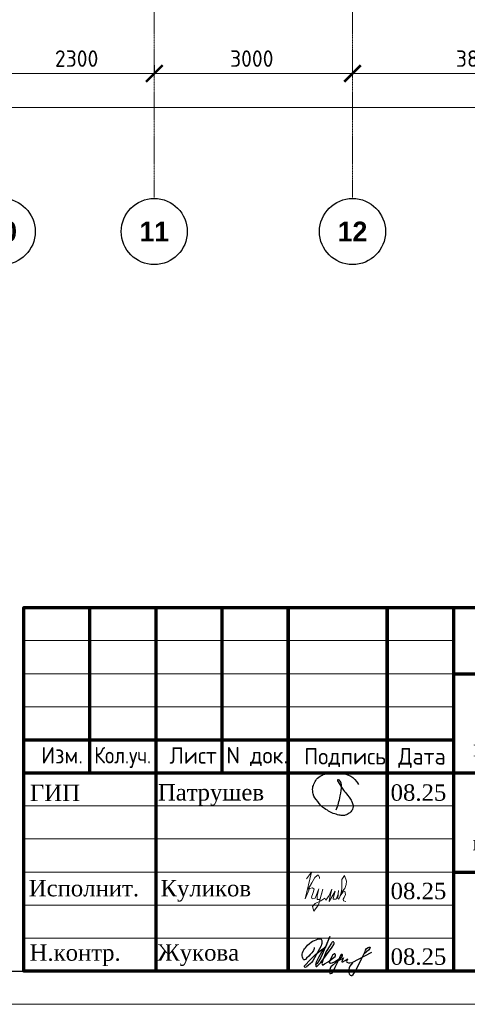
# Model space of a CAD drawing. Header units: millimetres. Extents: x 369815 to 1481759, y -423071 to -27917.
# Tile 125 of 256: x 474319 to 481092, y -140203 to -125312. Entities that reach past the tile are written whole.
import ezdxf

# ---------------------------------------------------------------- set-up
doc = ezdxf.new("R2010")
doc.units = ezdxf.units.MM
doc.linetypes.add('______5', pattern=[1100, 800, -100, 100, -100])
doc.linetypes.add('осевая', pattern=[50.8, 31.75, -6.35, 6.35, -6.35])
for name, color, linetype in [('PDF7_Text', 7, 'Continuous'), ('PDF8_Text', 7, 'Continuous'), ('ТОЛСТЫЕ_ОСНОВНЫЕ', 6, 'Continuous')]:
    doc.layers.add(name, color=color, linetype=linetype)
for name, color, linetype, lineweight in [('Выноски', 20, 'Continuous', 20), ('Оси', 40, '______5', 18), ('размер', 1, 'Continuous', 25), ('РАЗМЕРЫ', 1, 'Continuous', 9), ('Рамка', 7, 'Continuous', 70), ('Текст', 7, 'Continuous', 25), ('ТОНКИЕ', 7, 'Continuous', 9)]:
    doc.layers.add(name, color=color, linetype=linetype, lineweight=lineweight)
doc.styles.add('Century Gothic', font='GOTHIC.TTF')
doc.styles.add('GOST-2.304_Type-B', font='GOST_Common.ttf')
doc.styles.add('PDF Times New Roman', font='times.ttf')
doc.styles.add('ГОСТ', font='GOST_Common.ttf')
doc.dimstyles.new('СПДС', dxfattribs={"dimscale": 100, "dimtxt": 2.5, "dimasz": 2.5, "dimexe": 1.25, "dimexo": 0, "dimtad": 1, "dimdec": 0, "dimtxsty": 'GOST-2.304_Type-B', "dimblk": 'ARCHTICK', "dimcen": 2.5, "dimdle": 2, "dimadec": 0, "dimazin": 2, "dimtfac": 0.75, "dimtdec": 0, "dimtmove": 1, "dimatfit": 3, "dimfxl": 1, "dimtolj": 1, "dimarcsym": 1})

# ---------------------------------------------------------------- blocks, each defined once
blk = doc.blocks.new('_ArchTick')
at = {"color": 0, "linetype": 'ByBlock', "const_width": 0.15}
blk.add_lwpolyline([(-0.5, -0.5), (0.5, 0.5)], dxfattribs=at)
blk = doc.blocks.new('*D2369')
at = {"color": 0, "lineweight": -2, "transparency": 16777216}
for p, q in [((983646, -19381), (983646, -19256)), ((1030446, -19495), (1030446, -19256)), ((983446, -19381), (1030646, -19381))]:
    blk.add_line(p, q, dxfattribs=at)
at = {"layer": 'DEFPOINTS', "color": 0, "transparency": 16777216}
for p in [(983646, -19381), (1030446, -19381), (1030446, -19495)]:
    blk.add_point(p, dxfattribs=at)
at = {"color": 0, "lineweight": -2, "transparency": 16777216, "xscale": 250, "yscale": 250, "zscale": 250, "rotation": 180}
blk.add_blockref('_ArchTick', (983646, -19381), dxfattribs=at)
at = {"color": 0, "lineweight": -2, "transparency": 16777216, "xscale": 250, "yscale": 250, "zscale": 250}
blk.add_blockref('_ArchTick', (1030446, -19381), dxfattribs=at)
at = {"color": 0, "transparency": 16777216, "insert": (1001863, -19270), "char_height": 250, "width": 104166.67, "attachment_point": 5, "style": 'GOST-2.304_Type-B'}
blk.add_mtext('\\A1;46800', dxfattribs=at)
blk = doc.blocks.new('NSY101')
at = {"color": 0, "linetype": 'ByBlock', "lineweight": -2}
blk.add_circle((0, 0), 50, dxfattribs=at)
blk = doc.blocks.new('СЛОЖНЫЙ_ОБЪЕКТ_37')
at = {"layer": 'Оси', "color": 16, "linetype": 'Continuous', "lineweight": 25, "transparency": 33554687, "xscale": 9.999999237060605, "yscale": 9.999999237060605, "zscale": 9.999999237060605}
blk.add_blockref('NSY101', (36213, -43009), dxfattribs=at)
at = {"layer": 'Оси', "color": 16, "linetype": 'Continuous', "lineweight": 25, "transparency": 33554687, "insert": (36213, -43009), "char_height": 300, "width": 620, "attachment_point": 5, "style": 'Century Gothic'}
blk.add_mtext('\\A1;{\\fCentury Gothic|i0|b1;\\H300.000000;\\W1.000000;\\C16;10}\\P', dxfattribs=at)
blk = doc.blocks.new('СЛОЖНЫЙ_ОБЪЕКТ_38')
at = {"layer": 'Оси', "color": 16, "linetype": 'Continuous', "lineweight": 25, "transparency": 33554687, "xscale": 9.999999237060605, "yscale": 9.999999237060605, "zscale": 9.999999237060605}
blk.add_blockref('NSY101', (38513, -43009), dxfattribs=at)
at = {"layer": 'Оси', "color": 16, "linetype": 'Continuous', "lineweight": 25, "transparency": 33554687, "insert": (38513, -43009), "char_height": 300, "width": 620, "attachment_point": 5, "style": 'Century Gothic'}
blk.add_mtext('\\A1;{\\fCentury Gothic|i0|b1;\\H300.000000;\\W1.000000;\\C16;11}\\P', dxfattribs=at)
blk = doc.blocks.new('СЛОЖНЫЙ_ОБЪЕКТ_39')
at = {"layer": 'Оси', "color": 16, "linetype": 'Continuous', "lineweight": 25, "transparency": 33554687, "xscale": 9.999999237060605, "yscale": 9.999999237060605, "zscale": 9.999999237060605}
blk.add_blockref('NSY101', (41513, -43009), dxfattribs=at)
at = {"layer": 'Оси', "color": 16, "linetype": 'Continuous', "lineweight": 25, "transparency": 33554687, "insert": (41513, -43009), "char_height": 300, "width": 620, "attachment_point": 5, "style": 'Century Gothic'}
blk.add_mtext('\\A1;{\\fCentury Gothic|i0|b1;\\H300.000000;\\W1.000000;\\C16;12}\\P', dxfattribs=at)
blk = doc.blocks.new('*D2363')
at = {"color": 0, "lineweight": -2, "transparency": 16777216}
for p, q in [((1015146, -18864), (1015146, -18739)), ((1017446, -18864), (1017446, -18739)), ((1014946, -18864), (1017646, -18864))]:
    blk.add_line(p, q, dxfattribs=at)
at = {"layer": 'DEFPOINTS', "color": 0, "transparency": 16777216}
for p in [(1015146, -18864), (1017446, -18864), (1017446, -18864)]:
    blk.add_point(p, dxfattribs=at)
at = {"color": 0, "lineweight": -2, "transparency": 16777216, "xscale": 250, "yscale": 250, "zscale": 250, "rotation": 180}
blk.add_blockref('_ArchTick', (1015146, -18864), dxfattribs=at)
at = {"color": 0, "lineweight": -2, "transparency": 16777216, "xscale": 250, "yscale": 250, "zscale": 250}
blk.add_blockref('_ArchTick', (1017446, -18864), dxfattribs=at)
at = {"color": 0, "transparency": 16777216, "insert": (1016270, -18639), "char_height": 250, "width": 83333.33, "attachment_point": 5, "style": 'GOST-2.304_Type-B'}
blk.add_mtext('\\A1;2300', dxfattribs=at)
blk = doc.blocks.new('*D2364')
at = {"color": 0, "lineweight": -2, "transparency": 16777216}
for p, q in [((1017446, -18864), (1017446, -18739)), ((1020446, -18864), (1020446, -18739)), ((1017246, -18864), (1020646, -18864))]:
    blk.add_line(p, q, dxfattribs=at)
at = {"layer": 'DEFPOINTS', "color": 0, "transparency": 16777216}
for p in [(1017446, -18864), (1020446, -18864), (1020446, -18864)]:
    blk.add_point(p, dxfattribs=at)
at = {"color": 0, "lineweight": -2, "transparency": 16777216, "xscale": 250, "yscale": 250, "zscale": 250, "rotation": 180}
blk.add_blockref('_ArchTick', (1017446, -18864), dxfattribs=at)
at = {"color": 0, "lineweight": -2, "transparency": 16777216, "xscale": 250, "yscale": 250, "zscale": 250}
blk.add_blockref('_ArchTick', (1020446, -18864), dxfattribs=at)
at = {"color": 0, "transparency": 16777216, "insert": (1018920, -18639), "char_height": 250, "width": 83333.33, "attachment_point": 5, "style": 'GOST-2.304_Type-B'}
blk.add_mtext('\\A1;3000', dxfattribs=at)
blk = doc.blocks.new('*D2365')
at = {"color": 0, "lineweight": -2, "transparency": 16777216}
for p, q in [((1020446, -18864), (1020446, -18739)), ((1024246, -18864), (1024246, -18739)), ((1020246, -18864), (1024446, -18864))]:
    blk.add_line(p, q, dxfattribs=at)
at = {"layer": 'DEFPOINTS', "color": 0, "transparency": 16777216}
for p in [(1020446, -18864), (1024246, -18864), (1024246, -18864)]:
    blk.add_point(p, dxfattribs=at)
at = {"color": 0, "lineweight": -2, "transparency": 16777216, "xscale": 250, "yscale": 250, "zscale": 250, "rotation": 180}
blk.add_blockref('_ArchTick', (1020446, -18864), dxfattribs=at)
at = {"color": 0, "lineweight": -2, "transparency": 16777216, "xscale": 250, "yscale": 250, "zscale": 250}
blk.add_blockref('_ArchTick', (1024246, -18864), dxfattribs=at)
at = {"color": 0, "transparency": 16777216, "insert": (1022346, -18639), "char_height": 250, "width": 83333.33, "attachment_point": 5, "style": 'GOST-2.304_Type-B'}
blk.add_mtext('\\A1;3800', dxfattribs=at)
blk = doc.blocks.new('ramka-bez-shtampa1')
at = {"layer": 'ТОЛСТЫЕ_ОСНОВНЫЕ', "color": 6}
blk.add_lwpolyline([(20, 5), (589, 5), (589, 415), (20, 415)], close=True, dxfattribs=at)
at = {"layer": 'ТОНКИЕ'}
blk.add_lwpolyline([(0, 0), (594, 0), (594, 420), (0, 420)], close=True, dxfattribs=at)
blk = doc.blocks.new('11')
at = {"layer": 'Выноски'}
for p, q in [((47944, 66700), (47962, 66737)), ((47962, 66737), (47989, 66781)), ((47989, 66781), (48016, 66806)), ((48016, 66806), (48038, 66823)), ((48038, 66823), (48060, 66786)), ((48060, 66786), (48058, 66769)), ((47885, 66608), (47944, 66700))]:
    blk.add_line(p, q, dxfattribs=at)
blk.add_lwpolyline([(47863, 66761), (47937, 66865), (47843, 66458), (47885, 66564), (47905, 66616), (47954, 66628), (47979, 66606), (47957, 66539), (47937, 66487), (47947, 66458), (47991, 66470), (48051, 66611), (48041, 66569), (48023, 66505), (48023, 66448), (48065, 66448), (48090, 66529), (48110, 66608), (48043, 66369), (47972, 66275), (47954, 66344), (47991, 66389), (48078, 66431), (48142, 66470), (48154, 66441), (48204, 66512), (48246, 66606), (48209, 66455), (48204, 66418), (48295, 66574), (48265, 66463), (48265, 66455), (48312, 66453), (48342, 66529), (48347, 66584), (48337, 66465), (48349, 66453), (48401, 66569), (48443, 66616), (48461, 66678), (48466, 66727), (48436, 66811), (48399, 66754), (48399, 66618), (48389, 66549), (48374, 66507), (48416, 66564), (48441, 66576), (48451, 66524), (48433, 66482), (48419, 66453), (48424, 66428), (48458, 66421)], dxfattribs=at)
blk = doc.blocks.new('яяя')
at = {"lineweight": 30}
for points in [[(345424, 110432), (345425, 110410), (345424, 110397), (345417, 110379), (345406, 110350), (345390, 110319), (345357, 110275), (345310, 110221), (345265, 110176), (345198, 110110), (345161, 110077), (345133, 110066), (345116, 110066), (345102, 110075), (345090, 110091), (345082, 110115), (345074, 110146), (345066, 110182), (345064, 110206), (345067, 110234), (345077, 110278), (345095, 110320), (345114, 110361), (345134, 110395), (345159, 110428), (345195, 110469), (345228, 110506), (345284, 110560), (345331, 110595), (345379, 110625), (345435, 110648), (345486, 110670), (345532, 110686), (345573, 110696), (345605, 110698), (345621, 110695), (345635, 110687), (345648, 110671), (345656, 110649), (345659, 110625), (345659, 110583), (345656, 110553), (345647, 110523), (345635, 110489), (345387, 110033), (345349, 109985), (345311, 109948), (345247, 109889), (345209, 109858), (345192, 109844), (345180, 109837), (345157, 109833), (345150, 109835), (345140, 109842), (345135, 109856), (345138, 109881), (345148, 109892), (345183, 109930), (345267, 110024), (345343, 110105), (345455, 110213), (345617, 110343), (345775, 110456), (345811, 110526), (345838, 110607), (345890, 110740), (345902, 110771), (345698, 110295), (345672, 110226), (345626, 110132), (345572, 110032), (345518, 109953), (345481, 109918), (345497, 110001), (345567, 110147), (345655, 110301), (345760, 110442)], [(345481, 109918), (345476, 109896), (345475, 109874), (345485, 109861), (345506, 109866), (345539, 109891), (345632, 109983), (345968, 110450), (346022, 110527), (346029, 110560), (346027, 110579), (346026, 110590), (346010, 110605), (345993, 110609), (345975, 110601), (345962, 110584), (345954, 110562), (345857, 110421), (345783, 110292), (345741, 110183), (345701, 110079), (345665, 109985), (345660, 109952), (345666, 109929), (345669, 109915), (345682, 109910), (345702, 109914), (345735, 109941), (345846, 110007), (346065, 110160), (346075, 110193), (346070, 110217), (346066, 110236), (346052, 110241), (346030, 110241), (346007, 110228), (345978, 110203), (345960, 110164), (345892, 110010), (345895, 109986), (345904, 109966), (345925, 109964), (345969, 109968), (346045, 110000), (346218, 110114), (346261, 110154), (346280, 110184), (346282, 110210), (346278, 110225), (346263, 110229), (346241, 110222), (346220, 110198), (346162, 110049), (345989, 109904), (345932, 109849), (345906, 109805), (345891, 109739), (345890, 109690), (345899, 109652), (345924, 109647), (345956, 109655), (345980, 109674), (346058, 109838), (346158, 110046), (346261, 110098), (346314, 110120), (346292, 110079), (346269, 110036), (346261, 110008), (346267, 109998), (346293, 109998), (346363, 110039), (346445, 110095), (346421, 110068), (346414, 110040), (346407, 110011), (346416, 109990), (346466, 109972), (346509, 109977), (346574, 109984), (347172, 110293)], [(346586, 109971), (346543, 109917), (346509, 109873), (346489, 109825), (346475, 109767), (346472, 109710), (346478, 109675), (346485, 109641), (346501, 109621), (346517, 109602), (346542, 109589), (346568, 109592), (346605, 109620), (346680, 109731), (346736, 109842), (346865, 110115), (346962, 110290), (346969, 110318), (346979, 110360), (347013, 110403), (347056, 110434), (347091, 110450), (347109, 110450), (347121, 110434), (347115, 110405), (347072, 110355), (347012, 110307), (346924, 110222)]]:
    blk.add_lwpolyline(points, dxfattribs=at)
blk = doc.blocks.new('Патрушев')
at = {"color": 5, "lineweight": 25}
blk.add_lwpolyline([(58.5, -35.09), (59.7, -31.98), (60.22, -29.81), (60.47, -28.76), (60.76, -27.56), (61.06, -26.32), (61.37, -24.67), (61.64, -22.98), (61.77, -21.63), (61.83, -20.46), (61.74, -19.5), (61.5, -18.56), (61.27, -17.93), (60.96, -17.34), (60.63, -16.86), (60.45, -16.66), (60.39, -16.62), (60.25, -16.53), (60.03, -16.42), (59.74, -16.36), (59.56, -16.39), (59.41, -16.5), (59.32, -16.73), (59.32, -16.96), (59.41, -17.15), (61.8, -21.04), (63.12, -22.91), (63.7, -23.61), (64.53, -24.59), (65.48, -25.87), (66.43, -27.07), (66.87, -27.73), (67.42, -28.44), (67.68, -28.93), (68, -29.52), (68.38, -30.41), (68.65, -31), (68.82, -31.71), (68.89, -32.2), (68.93, -32.68), (68.9, -33.35), (68.81, -33.79), (68.57, -34.59), (68.27, -35.18), (67.92, -35.7), (67.56, -36.23), (66.92, -36.75), (66.44, -37.14), (65.93, -37.49), (65.34, -37.85), (64.79, -38.12), (64.12, -38.33), (63.56, -38.4), (62.54, -38.51), (61.58, -38.47), (60.89, -38.38), (60.1, -38.27), (59.25, -38.05), (58.41, -37.75), (57.66, -37.55), (56.61, -37.27), (55.88, -36.92), (54.92, -36.35), (53.85, -35.72), (53.05, -35.25), (52.17, -34.73), (51.27, -34.08), (50.13, -33.27), (49.09, -32.31), (47.96, -31.09), (47.07, -29.92), (46.05, -28.68), (45.23, -27.65), (44.74, -26.54), (44.28, -25.09), (44.05, -24.29), (43.98, -23.29), (43.94, -22.47), (43.99, -21.49), (44.18, -20.57), (44.46, -19.97), (44.74, -19.1), (45.02, -18.24), (45.49, -17.42), (45.85, -16.92), (46.39, -16.14), (46.99, -15.53), (47.83, -14.81), (48.65, -14.29), (49.43, -13.79), (50.53, -13.27), (51.57, -12.89), (52.65, -12.48), (54.17, -12.1), (55.44, -11.87), (56.95, -11.79), (58.35, -11.79), (59.63, -11.91), (61, -12.05), (62.71, -12.35), (64.46, -12.88), (66.16, -13.58), (67.55, -14.27), (68.88, -15.13), (70.02, -16.25), (71.14, -17.49), (71.67, -18.26), (72.28, -19.27)], dxfattribs=at)
blk = doc.blocks.new('штамп кж1.1')
at = {"layer": 'Рамка', "color": 7}
for p, q in [((405358, -83134), (405358, -80634)), ((407358, -83134), (407358, -80634)), ((410858, -81634), (422858, -81634)), ((404358, -82634), (410858, -82634)), ((404358, -83134), (422858, -83134)), ((410858, -84634), (422858, -84634))]:
    blk.add_line(p, q, dxfattribs=at)
at = {"layer": 'Рамка'}
for p, q in [((406358, -86134), (406358, -80634)), ((408358, -86134), (408358, -80634)), ((408358, -80634), (408358, -86134)), ((409858, -80634), (409858, -86134)), ((409858, -86134), (409858, -80634)), ((410858, -80634), (410858, -86134))]:
    blk.add_line(p, q, dxfattribs=at)
at = {"layer": 'Рамка', "color": 7, "lineweight": 15}
for p, q in [((404358, -81134), (410858, -81134)), ((404358, -81634), (410858, -81634)), ((404358, -82134), (410858, -82134)), ((404358, -83634), (410858, -83634)), ((404358, -84134), (410858, -84134)), ((404358, -84634), (410858, -84634)), ((404358, -85134), (410858, -85134)), ((404358, -85634), (410858, -85634))]:
    blk.add_line(p, q, dxfattribs=at)
at = {"layer": 'Рамка'}
blk.add_lwpolyline([(422858, -86134), (404358, -86134), (404358, -80634), (422858, -80634)], close=True, dxfattribs=at)
at = {"color": 5, "xscale": 24.5, "yscale": 24.5, "zscale": 24.5}
blk.add_blockref('Патрушев', (407651, -82836), dxfattribs=at)
at = {"color": 2, "lineweight": 60, "xscale": 0.5, "yscale": 0.5, "zscale": 0.5}
blk.add_blockref('яяя', (236038, -140993), dxfattribs=at)
at = {"layer": 'Выноски', "color": 0}
blk.add_blockref('11', (360773, -151499), dxfattribs=at)
at = {"layer": 'PDF7_Text', "char_height": 248, "attachment_point": 7, "style": 'PDF Times New Roman'}
for s, insert in [('08.25', (409908, -83561)), ('Патрушев', (406387, -83634)), ('08.25', (409908, -85050)), ('Жукова', (406381, -86056)), ('08.25', (409908, -86042))]:
    blk.add_mtext(s, dxfattribs=dict(at, insert=insert))
at = {"layer": 'PDF7_Text', "insert": (406426, -85084), "char_height": 247.95, "attachment_point": 7, "style": 'PDF Times New Roman'}
blk.add_mtext_dynamic_manual_height_columns('{\\C256;Куликов}', width=2000, gutter_width=1250, heights=[0], dxfattribs=at)
at = {"layer": 'PDF8_Text', "char_height": 248, "attachment_point": 7, "style": 'PDF Times New Roman'}
for s, insert in [('ГИП', (404451, -83561)), ('Исполнит.', (404432, -85007)), ('Н.контр.', (404445, -86056))]:
    blk.add_mtext(s, dxfattribs=dict(at, insert=insert))
at = {"layer": 'Текст', "color": 7, "style": 'ГОСТ'}
for s, p in [('Изм.', (404622, -82993)), ('Лист', (406561, -82996)), ('N док.', (407423, -82993)), ('Подпись', (408601, -83008)), ('Дата', (410023, -83008))]:
    blk.add_text(s, height=250, dxfattribs=at).set_placement(p)
at = {"layer": 'Текст', "color": 7, "style": 'ГОСТ', "width": 0.9}
blk.add_text('Кол.уч.', height=250, dxfattribs=at).set_placement((405423, -82992))
at = {"layer": 'Текст', "color": 7, "attachment_point": 1, "style": 'ГОСТ'}
for s, width, heights, insert, char_height in [('\\pi594.35517;{\\fTimes New Roman|b0|i0|c204|p18;\\C256;Строительство жилого комплекса со  встроенными помещениями \\P\\pi1441.86779;общественного-делового, коммерческого назначения и \\P\\pi41.3631;поликлиническим учреждением по адресу: г. Чита, ул. 1-я Коллективная}', 11543.07, [0], (411117, -81801), 250), ('\\pi389.01406;{\\fTimes New Roman|b0|i0|c204|p18;\\C256;«Жилой дом со встроенными помещениями \\P\\pi641.91601;общественно-делового и коммерческого \\P\\pi302.06381;назначения на первом этаже здания», поз. 3.1\\P}', 7000, [1500], (410844, -83331), 225)]:
    blk.add_mtext_dynamic_manual_height_columns(s, width=width, gutter_width=12.5, heights=heights, dxfattribs=dict(at, insert=insert, char_height=char_height))
blk = doc.blocks.new('оси2')
at = {"layer": 'Оси', "color": 16, "linetype": 'осевая', "lineweight": 0, "ltscale": 0.5, "transparency": 33554687}
for p, q in [((1017445.5, 5465.4), (1017445.5, -20739.3)), ((1020445.5, 5465.4), (1020445.5, -20739.3))]:
    blk.add_line(p, q, dxfattribs=at)
at = {"layer": 'Оси', "color": 16, "linetype": 'Continuous', "lineweight": 25, "transparency": 33554687}
for name in ['СЛОЖНЫЙ_ОБЪЕКТ_37', 'СЛОЖНЫЙ_ОБЪЕКТ_38', 'СЛОЖНЫЙ_ОБЪЕКТ_39']:
    blk.add_blockref(name, (978932, 21754.4), dxfattribs=at)
for base, p1, p2, picture, middle in [((1017445.5, -18864.1), (1015145.5, -18864.1), (1017445.5, -18864.1), '*D2363', (1016270.4, -18864.1)), ((1020445.5, -18864.1), (1017445.5, -18864.1), (1020445.5, -18864.1), '*D2364', (1018920.4, -18864.1)), ((1024245.5, -18864.1), (1020445.5, -18864.1), (1024245.5, -18864.1), '*D2365', (1022345.5, -18864.1)), ((1030445.5, -19380.9), (983645.5, -19380.9), (1030445.5, -19495.3), '*D2369', (1001863, -19495.3))]:
    dim = blk.add_linear_dim(base=base, p1=p1, p2=p2, dimstyle='СПДС', override={"dimgap": 1})
    dim.commit()
    dim.dimension.update_dxf_attribs({"geometry": picture, "text_midpoint": middle, "dimtype": 160})

msp = doc.modelspace()

# ---------------------------------------------------------------- block references
at = {"xscale": 100, "yscale": 100, "zscale": 100}
msp.add_blockref('ramka-bez-shtampa1', (433982.1, -140202.7, 3100), dxfattribs=at)
at = {"layer": 'размер'}
for p in [(7957.1, -53364.6), (70023.8, -53568.5, 3100)]:
    msp.add_blockref('штамп кж1.1', p, dxfattribs=at)
at = {"layer": 'РАЗМЕРЫ'}
msp.add_blockref('оси2', (-541089.5, -107261.8), dxfattribs=at)

# ---------------------------------------------------------------- texts
at = {"layer": 'Выноски'}
note = msp.add_mtext_static_columns([''] * 2, width=18679.731, gutter_width=20.2, height=0, dxfattribs=dict(at, insert=(393294.8, -99507.3), char_height=250, attachment_point=1, style='ГОСТ'))
for column, words in zip([note] + note.columns.linked_columns, ['\\pi1500;{\\H2x;Общие указания:}\\P1.^IРабочая документация разработана в соответствии с заданием на проектирование, требованиями {\\H3x; }действующих технических регламентов, стандартов, сводов правил и других документов, содержащих установленные {\\H1.16667x; }требования.{\\H1.77778x; }\\P2.^IРабочая документация выполнена в соответствии со следующими нормативными и техническими {\\H1.57407x; }документами:{\\H1.64198x; }\\P-^IСП 20.13330.2016 "Нагрузки и воздействия";{\\H1.61934x; }\\P-^IСП 63.13330.2018 "Бетонные и железобетонные конструкции. Основные положения";{\\H1.62689x; }\\P-^IСП 70.13330.2012 "Несущие и ограждающие конструкции".{\\H1.62437x; }\\P4.^IЗа относительную отметку 0,000 принята отметка чистого пола первого этажа, соответствующая {\\H1.62521x; }абсолютной отметке 648,00 в Балтийской системе высот.{\\H1.62493x; }\\P{\\fISOCPEUR|b0|i0|c204|p34;5.^IПеречень видов работ, для которых необходимо составлять акты освидетельствования скрытых \\H1.62502x; \\H0.61538x;работ:\\H1.62499x; \\H0.61539x;\\P-^Iсоответствие арматуры (длина, диаметры, распределение по площади элементов, количество и т.д.), \\H1.725x; \\H0.57971x;закладных деталей рабочим чертежам;\\H1.67917x; \\H0.59553x;\\P-^Iустройство и армирование монолитных стен;\\H1.60694x; \\H0.6223x;\\P-^Iосвидетельствование опалубки перед бетонированием;\\H1.63102x; \\H0.61311x;\\P-^Iотбор контрольных проб бетона;\\H1.62299x; \\H0.61615x;\\P-^Iсоответствие законченных железобетонных конструкций проекту с отображением качества работ;\\H1.62567x; \\H0.61513x;\\P-^Iустройство монолитных конструкций, выполняемых в зимнее время;\\H1.62478x; \\H0.61547x;\\P\\fISOCPEUR|b0|i0|c0|p34;6.^I\\fISOCPEUR|b0|i0|c204|p34;Запрещается выполнение последующих работ при отсутствии актов освидетельствования \\H1.62507x; \\H0.61536x;предшествующих скрытых работ во всех случаях.\\H1.62498x; \\H0.61539x;\\P\\fISOCPEUR|b0|i0|c0|p34;7.^I\\fISOCPEUR|b0|i0|c204|p34;Арматура класса А240 и А500С по ГОСТ 34028-2016, материал монолитных конструкций - бетон \\H1.62501x; \\H0.61538x;тяжелый класса В25 по ГОСТ 26633-2015.\\H1.625x; \\H0.61539x;\\P\\fISOCPEUR|b0|i0|c0|p34;8.^I\\fISOCPEUR|b0|i0|c204|p34;Работы по бетонированию монолитных конструкций вести в соответствии со СП 70.13330.2012 \\H1.625x; \\H0.61538x;"Несущие и ограждающие конструкции".\\H1.625x; \\H0.61538x;\\P\\fISOCPEUR|b0|i0|c0|p34;9.^I\\fISOCPEUR|b0|i0|c204|p34;Все строительно-монтажные работы необходимо выполнять в соответствии со СНиП 12-03-2001 \\H1.625x; \\H0.61538x;"Безопасность труда в строительстве. Часть 1. Общие требования.", Безопасность труда в строительстве. Часть \\H1.625x; \\H0.61538x;2. Строительное производство". Строительство здания должно производиться в соответствии с проектом \\H1.625x; \\H0.61538x;производства работ (ППР).\\H1.725x; \\H0.57971x;\\P\\fISOCPEUR|b0|i0|c0|p34;10.^I\\fISOCPEUR|b0|i0|c204|p34;При отсутствии ППР производство строительно-монтажных работ запрещается.\\H1.67917x; \\H0.59553x;\\P\\fISOCPEUR|b0|i0|c0|p34;11.^I\\fISOCPEUR|b0|i0|c204|p34;Бетон следует укладывать в бетонные конструкции горизонтальными слоями одинаковой толщины без \\H1.60694x; \\H0.6223x;разрывов, с последовательным направлением укладки в одну сторону во всех слоях.\\H1.63102x; \\H0.61311x;\\P\\fISOCPEUR|b0|i0|c0|p34;12.^I\\fISOCPEUR|b0|i0|c204|p34;В начальный период твердения бетон необходимо защищать от попадания атмосферных осадков или \\H1.62299x; \\H0.61615x;потерь влаги.\\H1.62567x; \\H0.61513x;\\P\\fISOCPEUR|b0|i0|c0|p34;13.^I\\fISOCPEUR|b0|i0|c204|p34;Уход за свежеуложенным бетоном начинать сразу после укладки бетонной смеси и осуществлять до \\H1.62478x; \\H0.61547x;достижения прочности бетона не менее 70% от проектной.\\H1.62507x; \\H0.61536x;\\P\\fISOCPEUR|b0|i0|c0|p34;14.^I\\fISOCPEUR|b0|i0|c204|p34;Проект рассчитан на производство работ в период положительных температур. В случае выполнения \\H1.62498x; \\H0.61539x;работ при отрицательных температурах необходимо выполнять требования СНиП часть 3 по производству работ \\H1.62501x; \\H0.61538x;и ППР.\\H1.625x; \\H0.61539x;\\P\\fISOCPEUR|b0|i0|c0|p34;15.^I\\fISOCPEUR|b0|i0|c204|p34;При минимальной температуре воздуха до минус 15°С допускается:\\H1.625x; \\H0.61538x;\\P-^Iвыдерживание бетона в конструкции методом термоса, при предварительном разогреве бетонной \\H1.625x; \\H0.61538x;смеси, \\H1.625x; \\H0.61538x;\\P-^Iфорсированный электроразогрев бетона в конструкции с повторным уплотнением.\\H1.625x; \\H0.61538x;\\PПри минимальной температуре воздуха до минус 25°С допускается:\\H1.625x; \\H0.61538x;\\P-^Iобогрев бетона в греющей опалубке с помощью низкотемпературных электронагревателей,\\H1.625x; \\H0.61538x;\\P-^Iэлектродный сквозной прогреб бетона,\\H1.625x; \\H0.61538x;\\P-^Iэлектрообогрев с помощью греющего провода.\\H1.625x; \\H0.61538x;\\P}16.^IЗаполнителем для бетона служит щебень твердых пород, наибольшая фракция щебня не должна превышать {\\H1.625x; }40мм.{\\H1.625x; }\\P17.^IВ процессе бетонирования обеспечить соблюдение защитных слоев и мест положения рабочей арматуры {\\H1.625x; }согласно проекту. Величина защитного слоя продольной рабочей арматуры у боковых граней стен монолитных {\\H1.625x; }участков должны быть не менее 20мм и не менее диаметра продольной рабочей арматуры конструкции, величина {\\H1.625x; }защитного слоя поперечной арматуры - не менее 10мм. {\\H1.625x; }\\P\\pi0;             18.Крестовые соединения стержней продольной и поперечной арматуры, соединение стержней продольной {\\H1.625x; }арматуры по длине выполнить вязкой отожженой проволокой диаметром 2,0-3,0мм.{\\H1.625x; }\\P\\pi1500;{\\H1.625x; }', '']):
    column.text = words
at = {"layer": 'Выноски', "color": 240, "true_color": 0xed1f24, "insert": (412493.7, -132583.8), "char_height": 250, "width": 18219.66, "attachment_point": 1, "style": 'ГОСТ'}
msp.add_mtext('\\pi-500,l500;В выделенной области представлена замененная ( актуальная) версия. Содержание изменения см. в листе разрешения на внесение изменений{\\H1.025x; }', dxfattribs=at)
at = {"layer": 'Текст', "color": 7, "char_height": 250, "attachment_point": 1, "style": 'ГОСТ'}
for s, insert in [('\\pi3500;\\P\\pi2532.19697;Общие даные{\\H1.83333x; }', (418815.4, -137998.9)), ('\\pi3500;\\P\\pi1571.59091;План пилонов 1-го этажа{\\H1.83333x; }', (480882.1, -138202.7, 3100))]:
    msp.add_mtext_dynamic_manual_height_columns(s, width=7000, gutter_width=12.5, heights=[1500], dxfattribs=dict(at, insert=insert))

doc.saveas('drawing.dxf')
